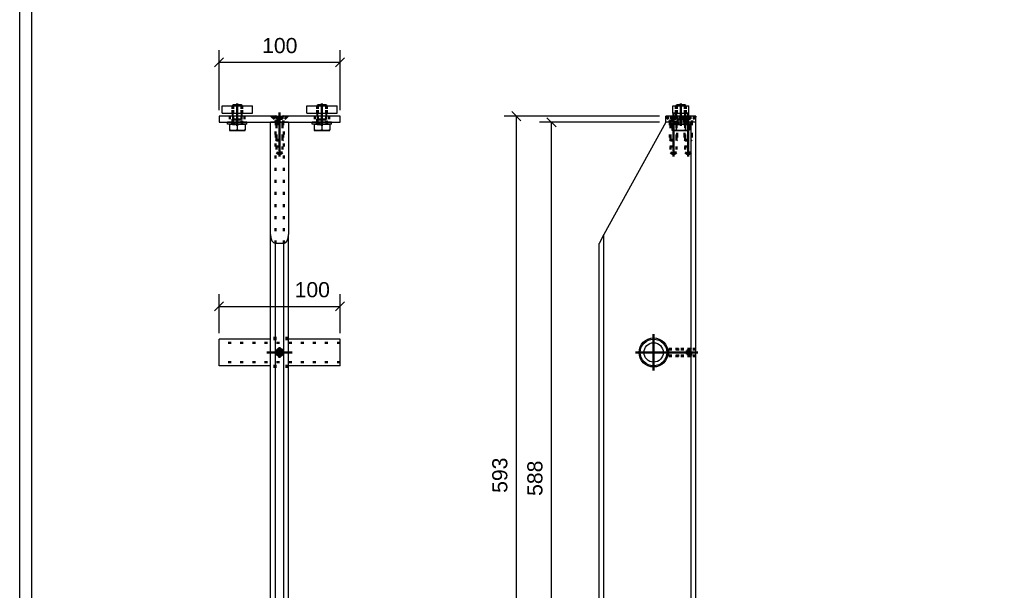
# Model space of a CAD drawing. Header units: millimetres. Extents: x -8 to 412, y -361 to -64.
# Tile 2 of 5: x -3 to 160, y -266 to -172. Entities that reach past the tile are written whole.
import ezdxf

# ---------------------------------------------------------------- set-up
doc = ezdxf.new("R2010")
doc.units = ezdxf.units.MM
doc.linetypes.add('DOT', pattern=[2, 0.5, -1.5])
doc.linetypes.add('STRICHPUNKT2', pattern=[18.5, 10, -4, 0.5, -4])
doc.layers.get('0').update_dxf_attribs({"linetype": 'CONTINUOUS'})
for name, color, linetype in [('DIM49', 4, 'CONTINUOUS'), ('LE_RED', 1, 'CONTINUOUS'), ('TXT_DIM49', 2, 'CONTINUOUS')]:
    doc.layers.add(name, color=color, linetype=linetype)
doc.layers.add('LE_ALL', color=7, linetype='CONTINUOUS', lineweight=50)
doc.styles.add('ARIAL', font='arial.ttf')

# ---------------------------------------------------------------- blocks, each defined once
blk = doc.blocks.new('DINA3_00002', base_point=(405.05, -353.59))
blk.add_line((-0.95, -353.59), (-0.95, -70.59))
blk.add_lwpolyline([(-2.95, -355.59), (-2.95, -68.59), (407.05, -68.59)])
blk = doc.blocks.new('_ZBL0008_00001')
blk.add_blockref('DINA3_00002', (405.05, -353.59))
blk = doc.blocks.new('BALUSTER PROFIEL 80X15 R4_00194', base_point=(39.3, -209.15))
for p, q in [((38.5, -207.69), (38.5, -189.15)), ((41.5, -189.15), (38.5, -189.15)), ((41.5, -189.15), (41.5, -207.69)), ((38.5, -306.75), (38.5, -207.69)), ((41.5, -306.75), (41.5, -207.69)), ((39.3, -306.75), (39.3, -209.15)), ((40.7, -306.75), (40.7, -209.15)), ((38.5, -306.75), (39.3, -306.75)), ((39.3, -306.75), (40.7, -306.75)), ((40.7, -306.75), (41.5, -306.75))]:
    blk.add_line(p, q)
blk.add_lwpolyline([(40.7, -209.15), (39.3, -209.15)])
for centre, start_param, end_param in [((39.3, -207.69), 4.712389, 6.283185), ((40.7, -207.69), 0, 1.570796)]:
    blk.add_ellipse(centre, major_axis=(0, -1.45), ratio=0.55, start_param=start_param, end_param=end_param)
at = {"layer": 'LE_ALL', "color": 3, "linetype": 'DOT'}
for p, q in [((39.3, -209.15), (39.3, -189.15)), ((39.4, -189.15), (39.4, -193.15)), ((40.6, -189.15), (40.6, -193.15)), ((40.7, -209.15), (40.7, -189.15)), ((39.4, -193.15), (40.6, -193.15)), ((40.5, -193.15), (40.5, -194.17)), ((40.5, -194.17), (39.5, -194.17)), ((40.5, -194.17), (40, -194.46)), ((41.5, -224.75), (38.5, -224.75)), ((41.5, -229.55), (38.5, -229.55)), ((38.5, -285.75), (41.5, -285.75)), ((38.5, -286.85), (41.5, -286.85)), ((38.5, -290.85), (41.5, -290.85)), ((38.5, -291.95), (41.5, -291.95)), ((38.5, -297.75), (41.5, -297.75)), ((38.5, -298.85), (41.5, -298.85)), ((38.5, -302.85), (41.5, -302.85)), ((38.5, -303.95), (41.5, -303.95))]:
    blk.add_line(p, q, dxfattribs=at)
for points in [[(39.5, -193.15), (39.5, -194.17), (40, -194.46)], [(39.84, -226.57), (40, -226.55), (40.2, -226.58), (40.37, -226.68), (40.51, -226.83), (40.59, -227.02), (40.6, -227.15), (40.57, -227.34), (40.47, -227.52), (40.32, -227.66), (40.13, -227.73), (40, -227.75), (39.8, -227.71), (39.63, -227.62), (39.49, -227.46), (39.42, -227.3)]]:
    blk.add_lwpolyline(points, dxfattribs=at)
blk = doc.blocks.new('_00196', base_point=(42.1, -227.15))
at = {"layer": 'LE_ALL', "color": 1, "linetype": 'STRICHPUNKT2'}
for p, q in [((40, -188.85), (40, -194.81)), ((40, -188.85), (40, -194.81)), ((42.1, -227.15), (37.9, -227.15)), ((40, -227.15), (39.1, -227.15)), ((40, -227.15), (40, -226.25)), ((40, -227.15), (40, -228.05)), ((40, -227.15), (40.9, -227.15)), ((42.05, -286.85), (37.95, -286.85)), ((42.05, -290.85), (37.95, -290.85)), ((42.05, -298.85), (37.95, -298.85)), ((42.05, -302.85), (37.95, -302.85))]:
    blk.add_line(p, q, dxfattribs=at)
blk = doc.blocks.new('_00195')
blk.add_blockref('_00196', (42.1, -227.15))
blk = doc.blocks.new('DIN 13-M6_00198', base_point=(39.87, -226.66))
at = {"layer": 'LE_ALL', "color": 3, "linetype": 'DOT'}
for points in [[(40, -227.75), (39.8, -227.71), (39.63, -227.62), (39.49, -227.46), (39.42, -227.3)], [(39.87, -226.66), (39.7, -226.74), (39.58, -226.88), (39.51, -227.05), (39.5, -227.15), (39.52, -227.28)], [(39.84, -226.57), (40, -226.55), (40.2, -226.58), (40.37, -226.68), (40.51, -226.83), (40.59, -227.02), (40.6, -227.15), (40.57, -227.34), (40.47, -227.52), (40.32, -227.66), (40.13, -227.73), (40, -227.75)]]:
    blk.add_lwpolyline(points, dxfattribs=at)
blk = doc.blocks.new('DIN 13-M6_00197')
blk.add_blockref('DIN 13-M6_00198', (39.87, -226.66))
blk = doc.blocks.new('DIN 76-M6_00200', base_point=(40.5, -189.15))
at = {"layer": 'LE_ALL', "color": 3, "linetype": 'DOT'}
for p, q in [((39.4, -189.15), (39.4, -193.15)), ((39.5, -189.15), (39.5, -193.15)), ((40.5, -189.15), (40.5, -193.15)), ((40.6, -189.15), (40.6, -193.15)), ((39.4, -193.15), (40.6, -193.15))]:
    blk.add_line(p, q, dxfattribs=at)
blk = doc.blocks.new('DIN 76-M6_00199')
blk.add_blockref('DIN 76-M6_00200', (40.5, -189.15))
blk = doc.blocks.new('BALUSTER PROFIEL 80X15 R4_00193')
for name, p in [('_00195', (0, 0)), ('BALUSTER PROFIEL 80X15 R4_00194', (39.3, -209.15)), ('DIN 76-M6_00199', (0, 0)), ('DIN 13-M6_00197', (0, 0))]:
    blk.add_blockref(name, p)
blk = doc.blocks.new('_D3', base_point=(42.49, -218.04))
at = {"layer": 'DIM49', "color": 1}
for p, q in [((30, -223.95), (30, -217.54)), ((50, -223.95), (50, -217.54)), ((30.75, -218.79), (29.25, -220.29)), ((30, -219.54), (50, -219.54)), ((49.25, -220.29), (50.75, -218.79))]:
    blk.add_line(p, q, dxfattribs=at)
at = {"layer": 'TXT_DIM49', "style": 'ARIAL'}
blk.add_text('100', height=2.5, dxfattribs=at).set_placement((42.49, -218.04))
blk = doc.blocks.new('Precisie buis 22x3_00210', base_point=(50, -225.55))
for p, q in [((30, -229.35), (30, -224.95)), ((38.5, -224.95), (30, -224.95)), ((50, -229.35), (50, -224.95)), ((38.5, -229.35), (30, -229.35))]:
    blk.add_line(p, q)
for points in [[(50, -224.95), (41.5, -224.95)], [(50, -229.35), (41.5, -229.35)]]:
    blk.add_lwpolyline(points)
at = {"layer": 'LE_ALL', "color": 3, "linetype": 'DOT'}
for p, q in [((50, -225.55), (30, -225.55)), ((41.5, -224.95), (38.5, -224.95)), ((50, -228.75), (30, -228.75)), ((41.5, -229.35), (38.5, -229.35))]:
    blk.add_line(p, q, dxfattribs=at)
blk.add_blockref('_D3', (42.49, -218.04))
blk = doc.blocks.new('Precisie buis 22x3_00209')
blk.add_blockref('Precisie buis 22x3_00210', (50, -225.55))
blk = doc.blocks.new('_D7', base_point=(37.12, -177.74))
at = {"layer": 'DIM49', "color": 1}
for p, q in [((30, -187.15), (30, -177.24)), ((50, -187.15), (50, -177.24)), ((30.75, -178.49), (29.25, -179.99)), ((49.25, -179.99), (50.75, -178.49)), ((30, -179.24), (50, -179.24))]:
    blk.add_line(p, q, dxfattribs=at)
at = {"layer": 'TXT_DIM49', "style": 'ARIAL'}
blk.add_text('100', height=2.5, dxfattribs=at).set_placement((37.12, -177.74))
blk = doc.blocks.new('153.1.100 100 x 5 50 x 47 PM6_00212', base_point=(39.34, -188.86))
for points in [[(39.57, -188.15), (30, -188.15), (30, -189.15), (50, -189.15), (50, -188.15), (40.43, -188.15)], [(39.57, -188.15), (39.79, -188.2), (40, -188.22), (40.21, -188.2), (40.43, -188.15)]]:
    blk.add_lwpolyline(points)
at = {"layer": 'LE_ALL', "color": 3, "linetype": 'DOT'}
for p, q in [((31.8, -188.15), (31.8, -189.15)), ((34.2, -188.15), (34.2, -189.15)), ((38.63, -188.15), (39.34, -188.86)), ((45.8, -188.15), (45.8, -189.15)), ((48.2, -188.15), (48.2, -189.15)), ((39.34, -188.86), (40.66, -188.86)), ((39.34, -188.86), (39.34, -189.15))]:
    blk.add_line(p, q, dxfattribs=at)
for points in [[(39.34, -188.15), (39.53, -188.23), (39.7, -188.28), (40.01, -188.32), (40.32, -188.27), (40.62, -188.16), (40.66, -188.15)], [(41.37, -188.15), (40.66, -188.86), (40.66, -189.15)]]:
    blk.add_lwpolyline(points, dxfattribs=at)
blk.add_blockref('_D7', (37.12, -177.74))
blk = doc.blocks.new('_00214', base_point=(47, -187.55))
at = {"layer": 'LE_ALL', "color": 1, "linetype": 'STRICHPUNKT2'}
for p, q in [((33, -187.55), (33, -189.75)), ((40, -187.55), (40, -189.75)), ((40, -187.55), (40, -189.75)), ((47, -187.55), (47, -189.75))]:
    blk.add_line(p, q, dxfattribs=at)
blk = doc.blocks.new('_00213')
blk.add_blockref('_00214', (47, -187.55))
blk = doc.blocks.new('153.1.100 100 x 5 50 x 47 PM6_00211')
for name, p in [('153.1.100 100 x 5 50 x 47 PM6_00212', (39.34, -188.86)), ('_00213', (0, 0))]:
    blk.add_blockref(name, p)
blk = doc.blocks.new('Stelschroef (DIN 913 - ISO 4026)-M6x20_00258', base_point=(40.35, -227.15))
at = {"layer": 'LE_ALL', "color": 3, "linetype": 'DOT'}
blk.add_lwpolyline([(39.87, -226.66, -0.06585), (40, -226.65, -2.026238), (39.52, -227.28)], format="xyb", dxfattribs=at)
blk.add_lwpolyline([(40.35, -227.15), (40.17, -227.45), (39.83, -227.45), (39.65, -227.15), (39.83, -226.85), (40.17, -226.85)], close=True, dxfattribs=at)
blk.add_circle((40, -227.15), 0.4, dxfattribs=at)
blk = doc.blocks.new('GEWINDE_00260', base_point=(39.42, -227.3))
at = {"layer": 'LE_ALL', "color": 3, "linetype": 'DOT'}
blk.add_lwpolyline([(39.42, -227.3, -0.06585), (39.4, -227.15, -0.339113), (39.84, -226.57)], format="xyb", dxfattribs=at)
blk.add_arc((40, -227.15), 0.5, -164.9299, 105.0701, dxfattribs=at)
blk = doc.blocks.new('GEWINDE_00259')
blk.add_blockref('GEWINDE_00260', (39.42, -227.3))
blk = doc.blocks.new('Stelschroef (DIN 913 - ISO 4026)-M6x20_00257')
for name, p in [('GEWINDE_00259', (0, 0)), ('Stelschroef (DIN 913 - ISO 4026)-M6x20_00258', (40.35, -227.15))]:
    blk.add_blockref(name, p)
blk = doc.blocks.new('Montage sierregel_00256')
blk.add_blockref('Stelschroef (DIN 913 - ISO 4026)-M6x20_00257', (0, 0))
blk = doc.blocks.new('Verzonken kopbout (DIN 7991_ISO 10642)-M6x20_00265', base_point=(39.54, -188.59))
blk.add_line((39.57, -188.15), (40.43, -188.15))
at = {"layer": 'LE_ALL', "color": 3, "linetype": 'DOT'}
for p, q in [((38.8, -188.29), (38.8, -188.15)), ((38.8, -188.29), (41.2, -188.29)), ((38.8, -188.29), (39.4, -188.89)), ((39.54, -188.59), (39.54, -188.15)), ((39.77, -188.59), (39.77, -188.15)), ((40.23, -188.59), (40.23, -188.15)), ((40.46, -188.59), (40.46, -188.15)), ((41.2, -188.29), (40.6, -188.89)), ((41.2, -188.29), (41.2, -188.15)), ((39.4, -188.89), (39.5, -189.49)), ((39.5, -192.15), (39.5, -189.49)), ((40.6, -188.89), (40.5, -189.49)), ((40.5, -192.15), (40.5, -189.49)), ((39.5, -192.15), (40.5, -192.15))]:
    blk.add_line(p, q, dxfattribs=at)
blk.add_lwpolyline([(39.54, -188.59), (39.77, -188.59), (40.23, -188.59), (40.46, -188.59)], dxfattribs=at)
blk = doc.blocks.new('GEWINDE_00267', base_point=(39.44, -189.15))
at = {"layer": 'LE_ALL', "color": 3, "linetype": 'DOT'}
for p, q in [((39.4, -188.89), (39.44, -189.15)), ((39.4, -188.89), (39.4, -189.15)), ((39.4, -189.15), (39.4, -192.05)), ((39.44, -189.15), (39.5, -189.49)), ((39.5, -189.49), (39.5, -192.15)), ((39.5, -189.49), (40.5, -189.49)), ((40.56, -189.15), (40.5, -189.49)), ((40.5, -189.49), (40.5, -192.15)), ((40.6, -188.89), (40.56, -189.15)), ((40.6, -188.89), (40.6, -189.15)), ((40.6, -189.15), (40.6, -192.05)), ((39.4, -192.05), (40.6, -192.05)), ((40.6, -192.05), (40.5, -192.15))]:
    blk.add_line(p, q, dxfattribs=at)
blk.add_lwpolyline([(39.4, -192.05), (39.5, -192.15), (40.5, -192.15)], dxfattribs=at)
blk = doc.blocks.new('GEWINDE_00266')
blk.add_blockref('GEWINDE_00267', (39.44, -189.15))
blk = doc.blocks.new('Verzonken kopbout (DIN 7991_ISO 10642)-M6x20_00264')
for name, p in [('Verzonken kopbout (DIN 7991_ISO 10642)-M6x20_00265', (39.54, -188.59)), ('GEWINDE_00266', (0, 0))]:
    blk.add_blockref(name, p)
blk = doc.blocks.new('Montage strip op baluster_00261')
blk.add_blockref('Verzonken kopbout (DIN 7991_ISO 10642)-M6x20_00264', (0, 0))
blk = doc.blocks.new('1011-2 Moerblok M8 SMALL_00270', base_point=(32.2, -186.45))
for p, q in [((30.5, -186.45), (35.5, -186.45)), ((30.5, -187.65), (30.5, -186.45))]:
    blk.add_line(p, q)
blk.add_lwpolyline([(30.5, -187.65), (35.5, -187.65), (35.5, -186.45)])
at = {"layer": 'LE_ALL', "color": 3, "linetype": 'DOT'}
for p, q in [((32.2, -186.45), (32.2, -187.65)), ((33.8, -186.45), (33.8, -187.65))]:
    blk.add_line(p, q, dxfattribs=at)
blk = doc.blocks.new('DIN 13-M8_00272', base_point=(33.68, -186.45))
at = {"layer": 'LE_ALL', "color": 3, "linetype": 'DOT'}
for p, q in [((32.2, -186.45), (32.2, -187.65)), ((32.32, -186.45), (32.32, -187.65)), ((33.68, -186.45), (33.68, -187.65)), ((33.8, -186.45), (33.8, -187.65))]:
    blk.add_line(p, q, dxfattribs=at)
blk = doc.blocks.new('DIN 13-M8_00271')
blk.add_blockref('DIN 13-M8_00272', (33.68, -186.45))
blk = doc.blocks.new('_00274', base_point=(33, -186.05))
at = {"layer": 'LE_ALL', "color": 1, "linetype": 'STRICHPUNKT2'}
blk.add_line((33, -186.05), (33, -188.05), dxfattribs=at)
blk = doc.blocks.new('_00273')
blk.add_blockref('_00274', (33, -186.05))
blk = doc.blocks.new('1011-2 Moerblok M8 SMALL_00269')
for name, p in [('1011-2 Moerblok M8 SMALL_00270', (32.2, -186.45)), ('DIN 13-M8_00271', (0, 0)), ('_00273', (0, 0))]:
    blk.add_blockref(name, p)
blk = doc.blocks.new('Sluitring (DIN 125)-M8_00276', base_point=(33.84, -189.15))
for p, q in [((34.6, -189.15), (31.4, -189.15)), ((31.4, -189.47), (31.4, -189.15)), ((34.6, -189.47), (31.4, -189.47)), ((34.6, -189.47), (34.6, -189.15))]:
    blk.add_line(p, q)
at = {"layer": 'LE_ALL', "color": 3, "linetype": 'DOT'}
for p, q in [((32.16, -189.15), (32.16, -189.47)), ((33.84, -189.15), (33.84, -189.47))]:
    blk.add_line(p, q, dxfattribs=at)
blk = doc.blocks.new('Sluitring (DIN 125)-M8_00275')
blk.add_blockref('Sluitring (DIN 125)-M8_00276', (33.84, -189.15))
blk = doc.blocks.new('Zeskant tapbout-M8x16 (DIN 933)_00278', base_point=(32.2, -189.47))
for p, q in [((31.7, -189.47), (33, -189.47)), ((31.7, -189.47), (31.7, -190.41)), ((33, -189.47), (33, -190.41)), ((31.7, -190.41), (31.7, -190.53)), ((31.7, -190.53), (32.35, -190.53)), ((32.35, -190.53), (33.65, -190.53))]:
    blk.add_line(p, q)
for points in [[(33.68, -186.27), (32.32, -186.27)], [(33, -189.47), (34.3, -189.47), (34.3, -190.41)], [(32.35, -190.53), (32.04, -190.5), (31.7, -190.41)], [(33, -190.41), (32.66, -190.5), (32.35, -190.53)], [(33.65, -190.53), (34.3, -190.53), (34.3, -190.41), (33.96, -190.5), (33.65, -190.53), (33.34, -190.5), (33, -190.41)]]:
    blk.add_lwpolyline(points)
at = {"layer": 'LE_ALL', "color": 3, "linetype": 'DOT'}
for p, q in [((32.32, -186.27), (32.32, -188.72)), ((33.68, -186.27), (33.68, -188.72)), ((32.2, -189.39), (32.32, -188.72)), ((32.32, -188.72), (33.68, -188.72)), ((32.2, -189.39), (32.2, -189.47)), ((32.2, -189.47), (33.8, -189.47)), ((33.8, -189.39), (33.8, -189.47))]:
    blk.add_line(p, q, dxfattribs=at)
blk.add_lwpolyline([(32.2, -189.39), (33.8, -189.39), (33.68, -188.72)], dxfattribs=at)
blk = doc.blocks.new('GEWINDE_00280', base_point=(33.8, -189.39))
for p, q in [((32.2, -186.39), (32.32, -186.27)), ((33.8, -186.39), (32.2, -186.39)), ((32.2, -186.45), (32.2, -186.39)), ((33.8, -186.45), (33.8, -186.39))]:
    blk.add_line(p, q)
for points in [[(33.8, -186.39), (33.68, -186.27), (32.32, -186.27)], [(32.2, -188.15), (32.2, -187.65)], [(33.8, -188.15), (33.8, -187.65)]]:
    blk.add_lwpolyline(points)
at = {"layer": 'LE_ALL', "color": 3, "linetype": 'DOT'}
for p, q in [((32.2, -187.65), (32.2, -186.45)), ((32.32, -187.65), (32.32, -186.45)), ((33.68, -187.65), (33.68, -186.45)), ((33.8, -187.65), (33.8, -186.45)), ((32.24, -189.15), (32.32, -188.72)), ((33.68, -188.72), (32.32, -188.72)), ((33.8, -189.39), (33.68, -188.72)), ((32.2, -189.39), (32.24, -189.15))]:
    blk.add_line(p, q, dxfattribs=at)
for points in [[(32.2, -189.39), (32.2, -189.15), (32.2, -188.15)], [(32.32, -188.72), (32.32, -188.15)], [(33.68, -188.72), (33.68, -188.15)], [(33.8, -189.39), (33.8, -188.15)]]:
    blk.add_lwpolyline(points, dxfattribs=at)
at = {"layer": 'LE_RED'}
for p, q in [((32.32, -186.45), (32.32, -186.27)), ((33.68, -186.45), (33.68, -186.27))]:
    blk.add_line(p, q, dxfattribs=at)
for points in [[(32.32, -188.15), (32.32, -187.65)], [(33.68, -188.15), (33.68, -187.65)]]:
    blk.add_lwpolyline(points, dxfattribs=at)
blk = doc.blocks.new('GEWINDE_00279')
blk.add_blockref('GEWINDE_00280', (33.8, -189.39))
blk = doc.blocks.new('Zeskant tapbout-M8x16 (DIN 933)_00277')
for name, p in [('Zeskant tapbout-M8x16 (DIN 933)_00278', (32.2, -189.47)), ('GEWINDE_00279', (0, 0))]:
    blk.add_blockref(name, p)
blk = doc.blocks.new('Montage handregel_00268')
for name in ['1011-2 Moerblok M8 SMALL_00269', 'Zeskant tapbout-M8x16 (DIN 933)_00277', 'Sluitring (DIN 125)-M8_00275']:
    blk.add_blockref(name, (0, 0))
blk = doc.blocks.new('1011-2 Moerblok M8 SMALL_00283', base_point=(46.2, -186.45))
for p, q in [((44.5, -186.45), (49.5, -186.45)), ((44.5, -187.65), (44.5, -186.45))]:
    blk.add_line(p, q)
blk.add_lwpolyline([(44.5, -187.65), (49.5, -187.65), (49.5, -186.45)])
at = {"layer": 'LE_ALL', "color": 3, "linetype": 'DOT'}
for p, q in [((46.2, -186.45), (46.2, -187.65)), ((47.8, -186.45), (47.8, -187.65))]:
    blk.add_line(p, q, dxfattribs=at)
blk = doc.blocks.new('DIN 13-M8_00285', base_point=(47.68, -186.45))
at = {"layer": 'LE_ALL', "color": 3, "linetype": 'DOT'}
for p, q in [((46.2, -186.45), (46.2, -187.65)), ((46.32, -186.45), (46.32, -187.65)), ((47.68, -186.45), (47.68, -187.65)), ((47.8, -186.45), (47.8, -187.65))]:
    blk.add_line(p, q, dxfattribs=at)
blk = doc.blocks.new('DIN 13-M8_00284')
blk.add_blockref('DIN 13-M8_00285', (47.68, -186.45))
blk = doc.blocks.new('_00287', base_point=(47, -186.05))
at = {"layer": 'LE_ALL', "color": 1, "linetype": 'STRICHPUNKT2'}
blk.add_line((47, -186.05), (47, -188.05), dxfattribs=at)
blk = doc.blocks.new('_00286')
blk.add_blockref('_00287', (47, -186.05))
blk = doc.blocks.new('1011-2 Moerblok M8 SMALL_00282')
for name, p in [('1011-2 Moerblok M8 SMALL_00283', (46.2, -186.45)), ('DIN 13-M8_00284', (0, 0)), ('_00286', (0, 0))]:
    blk.add_blockref(name, p)
blk = doc.blocks.new('Sluitring (DIN 125)-M8_00289', base_point=(47.84, -189.15))
for p, q in [((48.6, -189.15), (45.4, -189.15)), ((45.4, -189.47), (45.4, -189.15)), ((48.6, -189.47), (45.4, -189.47)), ((48.6, -189.47), (48.6, -189.15))]:
    blk.add_line(p, q)
at = {"layer": 'LE_ALL', "color": 3, "linetype": 'DOT'}
for p, q in [((46.16, -189.15), (46.16, -189.47)), ((47.84, -189.15), (47.84, -189.47))]:
    blk.add_line(p, q, dxfattribs=at)
blk = doc.blocks.new('Sluitring (DIN 125)-M8_00288')
blk.add_blockref('Sluitring (DIN 125)-M8_00289', (47.84, -189.15))
blk = doc.blocks.new('Zeskant tapbout-M8x16 (DIN 933)_00291', base_point=(46.2, -189.47))
for p, q in [((45.7, -189.47), (47, -189.47)), ((45.7, -189.47), (45.7, -190.41)), ((47, -189.47), (47, -190.41)), ((45.7, -190.41), (45.7, -190.53)), ((45.7, -190.53), (46.35, -190.53)), ((46.35, -190.53), (47.65, -190.53))]:
    blk.add_line(p, q)
for points in [[(47.68, -186.27), (46.32, -186.27)], [(47, -189.47), (48.3, -189.47), (48.3, -190.41)], [(46.35, -190.53), (46.04, -190.5), (45.7, -190.41)], [(47, -190.41), (46.66, -190.5), (46.35, -190.53)], [(47.65, -190.53), (48.3, -190.53), (48.3, -190.41), (47.96, -190.5), (47.65, -190.53), (47.34, -190.5), (47, -190.41)]]:
    blk.add_lwpolyline(points)
at = {"layer": 'LE_ALL', "color": 3, "linetype": 'DOT'}
for p, q in [((46.32, -186.27), (46.32, -188.72)), ((47.68, -186.27), (47.68, -188.72)), ((46.2, -189.39), (46.32, -188.72)), ((46.32, -188.72), (47.68, -188.72)), ((46.2, -189.39), (46.2, -189.47)), ((46.2, -189.47), (47.8, -189.47)), ((47.8, -189.39), (47.8, -189.47))]:
    blk.add_line(p, q, dxfattribs=at)
blk.add_lwpolyline([(46.2, -189.39), (47.8, -189.39), (47.68, -188.72)], dxfattribs=at)
blk = doc.blocks.new('GEWINDE_00293', base_point=(47.8, -189.39))
for p, q in [((46.2, -186.39), (46.32, -186.27)), ((47.8, -186.39), (46.2, -186.39)), ((46.2, -186.45), (46.2, -186.39)), ((47.8, -186.45), (47.8, -186.39))]:
    blk.add_line(p, q)
for points in [[(47.8, -186.39), (47.68, -186.27), (46.32, -186.27)], [(46.2, -188.15), (46.2, -187.65)], [(47.8, -188.15), (47.8, -187.65)]]:
    blk.add_lwpolyline(points)
at = {"layer": 'LE_ALL', "color": 3, "linetype": 'DOT'}
for p, q in [((46.2, -187.65), (46.2, -186.45)), ((46.32, -187.65), (46.32, -186.45)), ((47.68, -187.65), (47.68, -186.45)), ((47.8, -187.65), (47.8, -186.45)), ((46.24, -189.15), (46.32, -188.72)), ((47.68, -188.72), (46.32, -188.72)), ((47.8, -189.39), (47.68, -188.72)), ((46.2, -189.39), (46.24, -189.15))]:
    blk.add_line(p, q, dxfattribs=at)
for points in [[(46.2, -189.39), (46.2, -189.15), (46.2, -188.15)], [(46.32, -188.72), (46.32, -188.15)], [(47.68, -188.72), (47.68, -188.15)], [(47.8, -189.39), (47.8, -188.15)]]:
    blk.add_lwpolyline(points, dxfattribs=at)
at = {"layer": 'LE_RED'}
for p, q in [((46.32, -186.45), (46.32, -186.27)), ((47.68, -186.45), (47.68, -186.27))]:
    blk.add_line(p, q, dxfattribs=at)
for points in [[(46.32, -188.15), (46.32, -187.65)], [(47.68, -188.15), (47.68, -187.65)]]:
    blk.add_lwpolyline(points, dxfattribs=at)
blk = doc.blocks.new('GEWINDE_00292')
blk.add_blockref('GEWINDE_00293', (47.8, -189.39))
blk = doc.blocks.new('Zeskant tapbout-M8x16 (DIN 933)_00290')
for name, p in [('Zeskant tapbout-M8x16 (DIN 933)_00291', (46.2, -189.47)), ('GEWINDE_00292', (0, 0))]:
    blk.add_blockref(name, p)
blk = doc.blocks.new('Montage handregel_00281')
for name in ['1011-2 Moerblok M8 SMALL_00282', 'Zeskant tapbout-M8x16 (DIN 933)_00290', 'Sluitring (DIN 125)-M8_00288']:
    blk.add_blockref(name, (0, 0))
blk = doc.blocks.new('Montage_00215')
for name in ['Montage handregel_00268', 'Montage handregel_00281', 'Montage strip op baluster_00261', 'Montage sierregel_00256']:
    blk.add_blockref(name, (0, 0))
blk = doc.blocks.new('Tussen baluster_00192')
for name in ['153.1.100 100 x 5 50 x 47 PM6_00211', 'Montage_00215', 'BALUSTER PROFIEL 80X15 R4_00193', 'Precisie buis 22x3_00209']:
    blk.add_blockref(name, (0, 0))
blk = doc.blocks.new('_A3D0028_00191')
blk.add_blockref('Tussen baluster_00192', (0, 0))
blk = doc.blocks.new('_ANS0028_00190')
blk.add_blockref('_A3D0028_00191', (0, 0))
blk = doc.blocks.new('_D8', base_point=(77.64, -250.33))
at = {"layer": 'DIM49', "color": 1}
for p, q in [((102.81, -188.15), (77.14, -188.15)), ((79.89, -188.9), (78.39, -187.4)), ((79.14, -306.75), (79.14, -188.15)), ((91.81, -306.75), (77.14, -306.75)), ((78.39, -306), (79.89, -307.5))]:
    blk.add_line(p, q, dxfattribs=at)
at = {"layer": 'TXT_DIM49', "style": 'ARIAL'}
blk.add_text('593', height=2.5, rotation=90.0002, dxfattribs=at).set_placement((77.64, -250.33))
blk = doc.blocks.new('_D9', base_point=(83.44, -250.83))
at = {"layer": 'DIM49', "color": 1}
for p, q in [((85.69, -189.9), (84.19, -188.4)), ((102.81, -189.15), (82.94, -189.15)), ((84.94, -306.75), (84.94, -189.15)), ((91.81, -306.75), (82.94, -306.75)), ((84.19, -306), (85.69, -307.5))]:
    blk.add_line(p, q, dxfattribs=at)
at = {"layer": 'TXT_DIM49', "style": 'ARIAL'}
blk.add_text('588', height=2.5, rotation=90.0002, dxfattribs=at).set_placement((83.44, -250.83))
blk = doc.blocks.new('_D10', base_point=(98.89, -314.85))
at = {"layer": 'DIM49', "color": 1}
for p, q in [((92.81, -307.75), (92.81, -318.35)), ((108.81, -307.75), (108.81, -318.35)), ((93.56, -315.6), (92.06, -317.1)), ((108.06, -317.1), (109.56, -315.6)), ((92.81, -316.35), (108.81, -316.35))]:
    blk.add_line(p, q, dxfattribs=at)
at = {"layer": 'TXT_DIM49', "style": 'ARIAL'}
blk.add_text('80', height=2.5, dxfattribs=at).set_placement((98.89, -314.85))
blk = doc.blocks.new('_D11', base_point=(118.43, -314.85))
at = {"layer": 'DIM49', "color": 1}
for p, q in [((133.81, -305.85), (133.81, -318.35)), ((108.81, -307.75), (108.81, -318.35)), ((109.56, -315.6), (108.06, -317.1)), ((133.06, -317.1), (134.56, -315.6)), ((108.81, -316.35), (133.81, -316.35))]:
    blk.add_line(p, q, dxfattribs=at)
at = {"layer": 'TXT_DIM49', "style": 'ARIAL'}
blk.add_text('125', height=2.5, dxfattribs=at).set_placement((118.43, -314.85))
blk = doc.blocks.new('_D12', base_point=(86.77, -309.81))
at = {"layer": 'DIM49', "color": 1}
for p, q in [((88.27, -309.81), (88.27, -298.85)), ((87.52, -304.1), (89.02, -305.6)), ((92.81, -304.85), (86.27, -304.85)), ((91.81, -306.75), (86.27, -306.75)), ((89.02, -307.5), (87.52, -306))]:
    blk.add_line(p, q, dxfattribs=at)
at = {"layer": 'TXT_DIM49', "style": 'ARIAL'}
blk.add_text('9', height=2.5, rotation=90.0002, dxfattribs=at).set_placement((86.77, -309.81))
blk = doc.blocks.new('BALUSTER PROFIEL 80X15 R4_00298', base_point=(106.91, -193.15))
for p, q in [((103.81, -189.15), (93.61, -207.69)), ((104.71, -189.15), (103.81, -189.15)), ((108.01, -189.15), (107.91, -189.15)), ((108.01, -284.85), (108.01, -189.15)), ((108.81, -189.15), (108.01, -189.15)), ((108.81, -284.85), (108.81, -189.15)), ((93.61, -207.69), (92.81, -209.15)), ((93.61, -306.75), (93.61, -207.69)), ((92.81, -306.75), (92.81, -209.15)), ((92.81, -306.75), (93.61, -306.75)), ((93.61, -306.75), (108.01, -306.75)), ((108.01, -306.75), (108.81, -306.75))]:
    blk.add_line(p, q)
for points in [[(108.01, -306.75), (108.01, -304.85)], [(108.81, -306.75), (108.81, -304.85)]]:
    blk.add_lwpolyline(points)
blk.add_circle((101.81, -227.15), 2.4)
at = {"layer": 'LE_ALL', "color": 3, "linetype": 'DOT'}
for p, q in [((104.51, -189.15), (104.51, -193.15)), ((105.71, -189.15), (105.71, -193.15)), ((106.91, -189.15), (106.91, -193.15)), ((108.11, -189.15), (108.11, -193.15)), ((104.51, -193.15), (105.71, -193.15)), ((105.61, -193.15), (105.61, -194.17)), ((106.91, -193.15), (108.11, -193.15)), ((105.61, -194.17), (104.61, -194.17)), ((105.61, -194.17), (105.11, -194.46)), ((108.01, -194.17), (107.01, -194.17)), ((108.01, -194.17), (107.51, -194.46)), ((108.81, -226.55), (104.13, -226.55)), ((108.81, -227.75), (104.13, -227.75)), ((108.01, -304.85), (108.01, -284.85)), ((108.81, -304.85), (108.81, -284.85))]:
    blk.add_line(p, q, dxfattribs=at)
for points in [[(104.61, -193.15), (104.61, -194.17), (105.11, -194.46)], [(107.01, -193.15), (107.01, -194.17), (107.51, -194.46)]]:
    blk.add_lwpolyline(points, dxfattribs=at)
for points in [[(101.91, -290.85, -1), (99.71, -290.85), (99.71, -286.85, -1), (101.91, -286.85)], [(101.91, -302.85, -1), (99.71, -302.85), (99.71, -298.85, -1), (101.91, -298.85)]]:
    blk.add_lwpolyline(points, format="xyb", close=True, dxfattribs=at)
for name, p in [('_D8', (77.64, -250.33)), ('_D9', (83.44, -250.83)), ('_D12', (86.77, -309.81)), ('_D11', (118.43, -314.85)), ('_D10', (98.89, -314.85))]:
    blk.add_blockref(name, p)
blk = doc.blocks.new('_00300', base_point=(101.81, -227.15))
at = {"layer": 'LE_ALL', "color": 1, "linetype": 'STRICHPUNKT2'}
for p, q in [((105.11, -188.85), (105.11, -194.81)), ((107.51, -188.85), (107.51, -194.81)), ((101.81, -227.15), (101.81, -224.15)), ((101.81, -227.15), (101.81, -224.15)), ((101.81, -227.15), (98.81, -227.15)), ((101.81, -227.15), (98.81, -227.15)), ((101.81, -227.15), (104.81, -227.15)), ((101.81, -227.15), (101.81, -230.15)), ((101.81, -227.15), (104.81, -227.15)), ((101.81, -227.15), (101.81, -230.15)), ((109.11, -227.15), (103.91, -227.15)), ((100.81, -292.5), (100.81, -285.2)), ((100.81, -292.5), (100.81, -285.2)), ((102.46, -286.85), (99.16, -286.85)), ((102.46, -286.85), (99.16, -286.85)), ((102.46, -290.85), (99.16, -290.85)), ((102.46, -290.85), (99.16, -290.85)), ((100.81, -304.5), (100.81, -297.2)), ((100.81, -304.5), (100.81, -297.2)), ((102.46, -298.85), (99.16, -298.85)), ((102.46, -298.85), (99.16, -298.85)), ((102.46, -302.85), (99.16, -302.85)), ((102.46, -302.85), (99.16, -302.85))]:
    blk.add_line(p, q, dxfattribs=at)
blk = doc.blocks.new('_00299')
blk.add_blockref('_00300', (101.81, -227.15))
blk = doc.blocks.new('DIN 13-M6_00302', base_point=(108.81, -227.65))
at = {"layer": 'LE_ALL', "color": 3, "linetype": 'DOT'}
for p, q in [((108.81, -226.55), (104.13, -226.55)), ((108.81, -227.75), (104.13, -227.75)), ((108.81, -226.65), (104.15, -226.65)), ((108.81, -227.65), (104.15, -227.65))]:
    blk.add_line(p, q, dxfattribs=at)
blk = doc.blocks.new('DIN 13-M6_00301')
blk.add_blockref('DIN 13-M6_00302', (108.81, -227.65))
blk = doc.blocks.new('DIN 76-M6_00304', base_point=(107.01, -189.15))
at = {"layer": 'LE_ALL', "color": 3, "linetype": 'DOT'}
for p, q in [((104.51, -189.15), (104.51, -193.15)), ((104.61, -189.15), (104.61, -193.15)), ((105.61, -189.15), (105.61, -193.15)), ((105.71, -189.15), (105.71, -193.15)), ((106.91, -189.15), (106.91, -193.15)), ((107.01, -189.15), (107.01, -193.15)), ((108.11, -189.15), (108.11, -193.15)), ((104.51, -193.15), (105.71, -193.15)), ((106.91, -193.15), (108.11, -193.15))]:
    blk.add_line(p, q, dxfattribs=at)
blk = doc.blocks.new('DIN 76-M6_00303')
blk.add_blockref('DIN 76-M6_00304', (107.01, -189.15))
blk = doc.blocks.new('BALUSTER PROFIEL 80X15 R4_00297')
for name, p in [('BALUSTER PROFIEL 80X15 R4_00298', (106.91, -193.15)), ('_00299', (0, 0)), ('DIN 76-M6_00303', (0, 0)), ('DIN 13-M6_00301', (0, 0))]:
    blk.add_blockref(name, p)
blk = doc.blocks.new('Precisie buis 22x3_00315', base_point=(100.21, -227.15))
for radius in [2.2, 1.6]:
    blk.add_circle((101.81, -227.15), radius)
blk = doc.blocks.new('Precisie buis 22x3_00314')
blk.add_blockref('Precisie buis 22x3_00315', (100.21, -227.15))
blk = doc.blocks.new('153.1.100 100 x 5 50 x 47 PM6_00317', base_point=(106.85, -188.86))
for p, q in [((108.81, -188.15), (103.81, -188.15)), ((103.81, -189.15), (103.81, -188.15)), ((108.81, -189.15), (108.81, -188.15)), ((108.81, -189.15), (103.81, -189.15))]:
    blk.add_line(p, q)
at = {"layer": 'LE_ALL', "color": 3, "linetype": 'DOT'}
for p, q in [((103.81, -188.22), (104.45, -188.86)), ((105.11, -188.15), (105.11, -189.15)), ((106.31, -188.32), (106.31, -188.15)), ((106.31, -188.32), (106.85, -188.86)), ((107.51, -188.15), (107.51, -189.15)), ((104.45, -188.86), (105.77, -188.86)), ((104.45, -188.86), (104.45, -189.15)), ((106.85, -188.86), (108.17, -188.86)), ((106.85, -188.86), (106.85, -189.15))]:
    blk.add_line(p, q, dxfattribs=at)
for points in [[(106.31, -188.32), (105.77, -188.86), (105.77, -189.15)], [(108.81, -188.22), (108.17, -188.86), (108.17, -189.15)]]:
    blk.add_lwpolyline(points, dxfattribs=at)
blk = doc.blocks.new('_00319', base_point=(106.31, -187.55))
at = {"layer": 'LE_ALL', "color": 1, "linetype": 'STRICHPUNKT2'}
for p, q in [((105.11, -187.55), (105.11, -189.75)), ((106.31, -187.55), (106.31, -189.75)), ((106.31, -187.55), (106.31, -189.75)), ((107.51, -187.55), (107.51, -189.75))]:
    blk.add_line(p, q, dxfattribs=at)
blk = doc.blocks.new('_00318')
blk.add_blockref('_00319', (106.31, -187.55))
blk = doc.blocks.new('153.1.100 100 x 5 50 x 47 PM6_00316')
for name, p in [('153.1.100 100 x 5 50 x 47 PM6_00317', (106.85, -188.86)), ('_00318', (0, 0))]:
    blk.add_blockref(name, p)
blk = doc.blocks.new('Stelschroef (DIN 913 - ISO 4026)-M6x20_00354', base_point=(107.31, -227.15))
for p, q in [((104.11, -227.65), (104.01, -227.55)), ((104.11, -226.65), (104.11, -227.65))]:
    blk.add_line(p, q)
blk.add_lwpolyline([(104.11, -226.65), (104.01, -226.75), (104.01, -227.55)])
at = {"layer": 'LE_ALL', "color": 3, "linetype": 'DOT'}
for p, q in [((108.01, -227.65), (104.11, -227.65)), ((107.31, -226.85), (107.31, -227.15)), ((107.31, -226.85), (108.01, -226.85)), ((107.31, -227.15), (107.31, -227.45)), ((107.31, -227.15), (108.01, -227.15)), ((107.31, -227.45), (108.01, -227.45))]:
    blk.add_line(p, q, dxfattribs=at)
blk.add_lwpolyline([(108.01, -227.65), (108.01, -226.65), (104.11, -226.65)], dxfattribs=at)
blk = doc.blocks.new('GEWINDE_00356', base_point=(104.15, -227.65))
for p, q in [((104.15, -226.61), (104.11, -226.65)), ((104.11, -226.65), (104.11, -227.65)), ((104.15, -227.69), (104.11, -227.65))]:
    blk.add_line(p, q)
at = {"layer": 'LE_ALL', "color": 3, "linetype": 'DOT'}
for p, q in [((104.21, -226.55), (104.15, -226.61)), ((108.01, -226.65), (104.15, -226.65)), ((108.01, -227.65), (104.15, -227.65)), ((104.21, -227.75), (104.15, -227.69)), ((104.21, -226.55), (104.21, -227.15)), ((107.91, -226.55), (104.21, -226.55)), ((104.21, -227.15), (104.21, -227.75)), ((107.91, -227.75), (104.21, -227.75)), ((107.91, -226.55), (107.91, -227.75)), ((107.91, -226.55), (108.01, -226.65)), ((107.91, -227.75), (108.01, -227.65)), ((108.01, -227.65), (108.01, -226.65))]:
    blk.add_line(p, q, dxfattribs=at)
at = {"layer": 'LE_RED'}
for p, q in [((104.15, -226.65), (104.11, -226.65)), ((104.15, -227.65), (104.11, -227.65))]:
    blk.add_line(p, q, dxfattribs=at)
blk = doc.blocks.new('GEWINDE_00355')
blk.add_blockref('GEWINDE_00356', (104.15, -227.65))
blk = doc.blocks.new('Stelschroef (DIN 913 - ISO 4026)-M6x20_00353')
for name, p in [('Stelschroef (DIN 913 - ISO 4026)-M6x20_00354', (107.31, -227.15)), ('GEWINDE_00355', (0, 0))]:
    blk.add_blockref(name, p)
blk = doc.blocks.new('Montage sierregel_00352')
blk.add_blockref('Stelschroef (DIN 913 - ISO 4026)-M6x20_00353', (0, 0))
blk = doc.blocks.new('Verzonken kopbout (DIN 7991_ISO 10642)-M6x20_00359', base_point=(107.91, -188.59))
at = {"layer": 'LE_ALL', "color": 3, "linetype": 'DOT'}
for p, q in [((106.31, -188.29), (108.71, -188.29)), ((106.31, -188.29), (106.91, -188.89)), ((107.11, -188.59), (107.11, -188.15)), ((107.51, -188.59), (107.51, -188.15)), ((107.91, -188.59), (107.91, -188.15)), ((108.71, -188.29), (108.11, -188.89)), ((108.71, -188.29), (108.71, -188.15)), ((106.91, -188.89), (107.01, -189.49)), ((107.01, -192.15), (107.01, -189.49)), ((108.11, -188.89), (108.01, -189.49)), ((107.01, -192.15), (108.01, -192.15))]:
    blk.add_line(p, q, dxfattribs=at)
blk.add_lwpolyline([(107.11, -188.59), (107.51, -188.59), (107.91, -188.59)], dxfattribs=at)
blk = doc.blocks.new('GEWINDE_00361', base_point=(106.91, -192.05))
at = {"layer": 'LE_ALL', "color": 3, "linetype": 'DOT'}
for p, q in [((106.91, -188.89), (107.01, -189.49)), ((107.01, -189.49), (107.01, -192.15)), ((107.01, -189.49), (108.01, -189.49)), ((108.11, -188.89), (108.01, -189.49)), ((108.11, -188.89), (108.11, -192.05)), ((106.91, -192.05), (108.11, -192.05)), ((108.11, -192.05), (108.01, -192.15))]:
    blk.add_line(p, q, dxfattribs=at)
blk.add_lwpolyline([(106.91, -188.89), (106.91, -192.05), (107.01, -192.15), (108.01, -192.15)], dxfattribs=at)
blk = doc.blocks.new('GEWINDE_00360')
blk.add_blockref('GEWINDE_00361', (106.91, -192.05))
blk = doc.blocks.new('Verzonken kopbout (DIN 7991_ISO 10642)-M6x20_00358')
for name, p in [('Verzonken kopbout (DIN 7991_ISO 10642)-M6x20_00359', (107.91, -188.59)), ('GEWINDE_00360', (0, 0))]:
    blk.add_blockref(name, p)
blk = doc.blocks.new('Verzonken kopbout (DIN 7991_ISO 10642)-M6x20_00363', base_point=(105.51, -188.59))
at = {"layer": 'LE_ALL', "color": 3, "linetype": 'DOT'}
for p, q in [((103.91, -188.29), (103.91, -188.15)), ((103.91, -188.29), (106.31, -188.29)), ((103.91, -188.29), (104.51, -188.89)), ((104.71, -188.59), (104.71, -188.15)), ((105.11, -188.59), (105.11, -188.15)), ((105.51, -188.59), (105.51, -188.15)), ((106.31, -188.29), (105.71, -188.89)), ((104.51, -188.89), (104.61, -189.49)), ((104.61, -192.15), (104.61, -189.49)), ((105.71, -188.89), (105.61, -189.49)), ((105.61, -192.15), (105.61, -189.49)), ((104.61, -192.15), (105.61, -192.15))]:
    blk.add_line(p, q, dxfattribs=at)
blk.add_lwpolyline([(104.71, -188.59), (105.11, -188.59), (105.51, -188.59)], dxfattribs=at)
blk = doc.blocks.new('GEWINDE_00365', base_point=(104.51, -192.05))
at = {"layer": 'LE_ALL', "color": 3, "linetype": 'DOT'}
for p, q in [((104.51, -188.89), (104.51, -189.15)), ((104.51, -188.89), (104.55, -189.15)), ((104.51, -189.15), (104.51, -192.05)), ((104.55, -189.15), (104.61, -189.49)), ((104.61, -189.49), (104.61, -192.15)), ((104.61, -189.49), (105.61, -189.49)), ((105.71, -188.89), (105.71, -192.05)), ((104.51, -192.05), (105.71, -192.05)), ((105.71, -192.05), (105.61, -192.15))]:
    blk.add_line(p, q, dxfattribs=at)
for points in [[(105.71, -188.89), (105.61, -189.49), (105.61, -192.15)], [(104.51, -192.05), (104.61, -192.15), (105.61, -192.15)]]:
    blk.add_lwpolyline(points, dxfattribs=at)
blk = doc.blocks.new('GEWINDE_00364')
blk.add_blockref('GEWINDE_00365', (104.51, -192.05))
blk = doc.blocks.new('Verzonken kopbout (DIN 7991_ISO 10642)-M6x20_00362')
for name, p in [('Verzonken kopbout (DIN 7991_ISO 10642)-M6x20_00363', (105.51, -188.59)), ('GEWINDE_00364', (0, 0))]:
    blk.add_blockref(name, p)
blk = doc.blocks.new('Montage strip op baluster_00357')
for name in ['Verzonken kopbout (DIN 7991_ISO 10642)-M6x20_00362', 'Verzonken kopbout (DIN 7991_ISO 10642)-M6x20_00358']:
    blk.add_blockref(name, (0, 0))
blk = doc.blocks.new('_00369', base_point=(106.31, -186.05))
at = {"layer": 'LE_ALL', "color": 1, "linetype": 'STRICHPUNKT2'}
blk.add_line((106.31, -186.05), (106.31, -188.05), dxfattribs=at)
blk = doc.blocks.new('_00368')
blk.add_blockref('_00369', (106.31, -186.05))
blk = doc.blocks.new('1011-2 Moerblok M8 SMALL_00367')
blk.add_blockref('_00368', (0, 0))
blk = doc.blocks.new('Montage handregel_00366')
blk.add_blockref('1011-2 Moerblok M8 SMALL_00367', (0, 0))
blk = doc.blocks.new('1011-2 Moerblok M8 SMALL_00372', base_point=(105.51, -186.45))
for p, q in [((105.01, -186.45), (107.61, -186.45)), ((105.01, -187.65), (105.01, -186.45)), ((107.61, -187.65), (107.61, -186.45)), ((105.01, -187.65), (107.61, -187.65))]:
    blk.add_line(p, q)
at = {"layer": 'LE_ALL', "color": 3, "linetype": 'DOT'}
for p, q in [((105.51, -186.45), (105.51, -187.65)), ((107.11, -186.45), (107.11, -187.65))]:
    blk.add_line(p, q, dxfattribs=at)
blk = doc.blocks.new('DIN 13-M8_00374', base_point=(106.99, -186.45))
at = {"layer": 'LE_ALL', "color": 3, "linetype": 'DOT'}
for p, q in [((105.51, -186.45), (105.51, -187.65)), ((105.63, -186.45), (105.63, -187.65)), ((106.99, -186.45), (106.99, -187.65)), ((107.11, -186.45), (107.11, -187.65))]:
    blk.add_line(p, q, dxfattribs=at)
blk = doc.blocks.new('DIN 13-M8_00373')
blk.add_blockref('DIN 13-M8_00374', (106.99, -186.45))
blk = doc.blocks.new('_00376', base_point=(106.31, -186.05))
at = {"layer": 'LE_ALL', "color": 1, "linetype": 'STRICHPUNKT2'}
blk.add_line((106.31, -186.05), (106.31, -188.05), dxfattribs=at)
blk = doc.blocks.new('_00375')
blk.add_blockref('_00376', (106.31, -186.05))
blk = doc.blocks.new('1011-2 Moerblok M8 SMALL_00371')
for name, p in [('1011-2 Moerblok M8 SMALL_00372', (105.51, -186.45)), ('DIN 13-M8_00373', (0, 0)), ('_00375', (0, 0))]:
    blk.add_blockref(name, p)
blk = doc.blocks.new('Sluitring (DIN 125)-M8_00378', base_point=(107.15, -189.15))
for p, q in [((107.91, -189.15), (104.71, -189.15)), ((104.71, -189.47), (104.71, -189.15)), ((107.91, -189.47), (104.71, -189.47)), ((107.91, -189.47), (107.91, -189.15))]:
    blk.add_line(p, q)
at = {"layer": 'LE_ALL', "color": 3, "linetype": 'DOT'}
for p, q in [((105.47, -189.15), (105.47, -189.47)), ((107.15, -189.15), (107.15, -189.47))]:
    blk.add_line(p, q, dxfattribs=at)
blk = doc.blocks.new('Sluitring (DIN 125)-M8_00377')
blk.add_blockref('Sluitring (DIN 125)-M8_00378', (107.15, -189.15))
blk = doc.blocks.new('Zeskant tapbout-M8x16 (DIN 933)_00380', base_point=(105.51, -189.47))
for p, q in [((104.81, -189.47), (105.56, -189.47)), ((104.81, -189.47), (104.81, -190.41)), ((105.56, -189.47), (105.56, -190.41)), ((105.56, -189.47), (107.06, -189.47)), ((107.06, -189.47), (107.06, -190.41)), ((104.81, -190.41), (105.01, -190.53)), ((105.01, -190.53), (105.18, -190.53)), ((105.18, -190.53), (106.31, -190.53)), ((106.31, -190.53), (107.43, -190.53)), ((107.43, -190.53), (107.61, -190.53)), ((107.81, -190.41), (107.61, -190.53))]:
    blk.add_line(p, q)
for points in [[(106.99, -186.27), (105.63, -186.27)], [(107.06, -189.47), (107.81, -189.47), (107.81, -190.41), (107.61, -190.5), (107.43, -190.53)], [(105.18, -190.53), (105, -190.5), (104.81, -190.41)], [(105.56, -190.41), (105.36, -190.5), (105.18, -190.53)], [(107.06, -190.41), (106.67, -190.5), (106.31, -190.53), (105.95, -190.5), (105.56, -190.41)], [(107.43, -190.53), (107.25, -190.5), (107.06, -190.41)]]:
    blk.add_lwpolyline(points)
at = {"layer": 'LE_ALL', "color": 3, "linetype": 'DOT'}
for p, q in [((105.63, -186.27), (105.63, -188.72)), ((106.99, -186.27), (106.99, -188.72)), ((105.51, -189.39), (105.63, -188.72)), ((105.63, -188.72), (106.99, -188.72)), ((105.51, -189.39), (105.51, -189.47)), ((105.51, -189.47), (107.11, -189.47)), ((107.11, -189.39), (107.11, -189.47))]:
    blk.add_line(p, q, dxfattribs=at)
blk.add_lwpolyline([(105.51, -189.39), (107.11, -189.39), (106.99, -188.72)], dxfattribs=at)
blk = doc.blocks.new('GEWINDE_00382', base_point=(107.11, -186.39))
for p, q in [((105.51, -186.39), (105.63, -186.27)), ((107.11, -186.39), (105.51, -186.39)), ((105.51, -186.45), (105.51, -186.39)), ((107.11, -186.45), (107.11, -186.39))]:
    blk.add_line(p, q)
for points in [[(107.11, -186.39), (106.99, -186.27), (105.63, -186.27)], [(105.51, -188.15), (105.51, -187.65)], [(107.11, -188.15), (107.11, -187.65)]]:
    blk.add_lwpolyline(points)
at = {"layer": 'LE_ALL', "color": 3, "linetype": 'DOT'}
for p, q in [((105.51, -187.65), (105.51, -186.45)), ((105.63, -187.65), (105.63, -186.45)), ((106.99, -187.65), (106.99, -186.45)), ((107.11, -187.65), (107.11, -186.45)), ((105.51, -189.39), (105.63, -188.72)), ((106.99, -188.72), (105.63, -188.72)), ((107.11, -189.39), (106.99, -188.72))]:
    blk.add_line(p, q, dxfattribs=at)
for points in [[(105.51, -189.39), (105.51, -188.15)], [(105.63, -188.72), (105.63, -188.15)], [(106.99, -188.72), (106.99, -188.15)], [(107.11, -189.39), (107.11, -188.15)]]:
    blk.add_lwpolyline(points, dxfattribs=at)
at = {"layer": 'LE_RED'}
for p, q in [((105.63, -186.45), (105.63, -186.27)), ((106.99, -186.45), (106.99, -186.27))]:
    blk.add_line(p, q, dxfattribs=at)
for points in [[(105.63, -188.15), (105.63, -187.65)], [(106.99, -188.15), (106.99, -187.65)]]:
    blk.add_lwpolyline(points, dxfattribs=at)
blk = doc.blocks.new('GEWINDE_00381')
blk.add_blockref('GEWINDE_00382', (107.11, -186.39))
blk = doc.blocks.new('Zeskant tapbout-M8x16 (DIN 933)_00379')
for name, p in [('Zeskant tapbout-M8x16 (DIN 933)_00380', (105.51, -189.47)), ('GEWINDE_00381', (0, 0))]:
    blk.add_blockref(name, p)
blk = doc.blocks.new('Montage handregel_00370')
for name in ['Zeskant tapbout-M8x16 (DIN 933)_00379', '1011-2 Moerblok M8 SMALL_00371', 'Sluitring (DIN 125)-M8_00377']:
    blk.add_blockref(name, (0, 0))
blk = doc.blocks.new('Montage_00320')
for name in ['Montage handregel_00370', 'Montage handregel_00366', 'Montage strip op baluster_00357', 'Montage sierregel_00352']:
    blk.add_blockref(name, (0, 0))
blk = doc.blocks.new('Tussen baluster_00296')
for name in ['Montage_00320', 'BALUSTER PROFIEL 80X15 R4_00297', '153.1.100 100 x 5 50 x 47 PM6_00316', 'Precisie buis 22x3_00314']:
    blk.add_blockref(name, (0, 0))
blk = doc.blocks.new('_A3D0029_00295')
blk.add_blockref('Tussen baluster_00296', (0, 0))
blk = doc.blocks.new('_ANS0029_00294')
blk.add_blockref('_A3D0029_00295', (0, 0))

msp = doc.modelspace()

# ---------------------------------------------------------------- block references
for name in ['_ZBL0008_00001', '_ANS0028_00190', '_ANS0029_00294']:
    msp.add_blockref(name, (0, 0))

doc.saveas('drawing.dxf')
